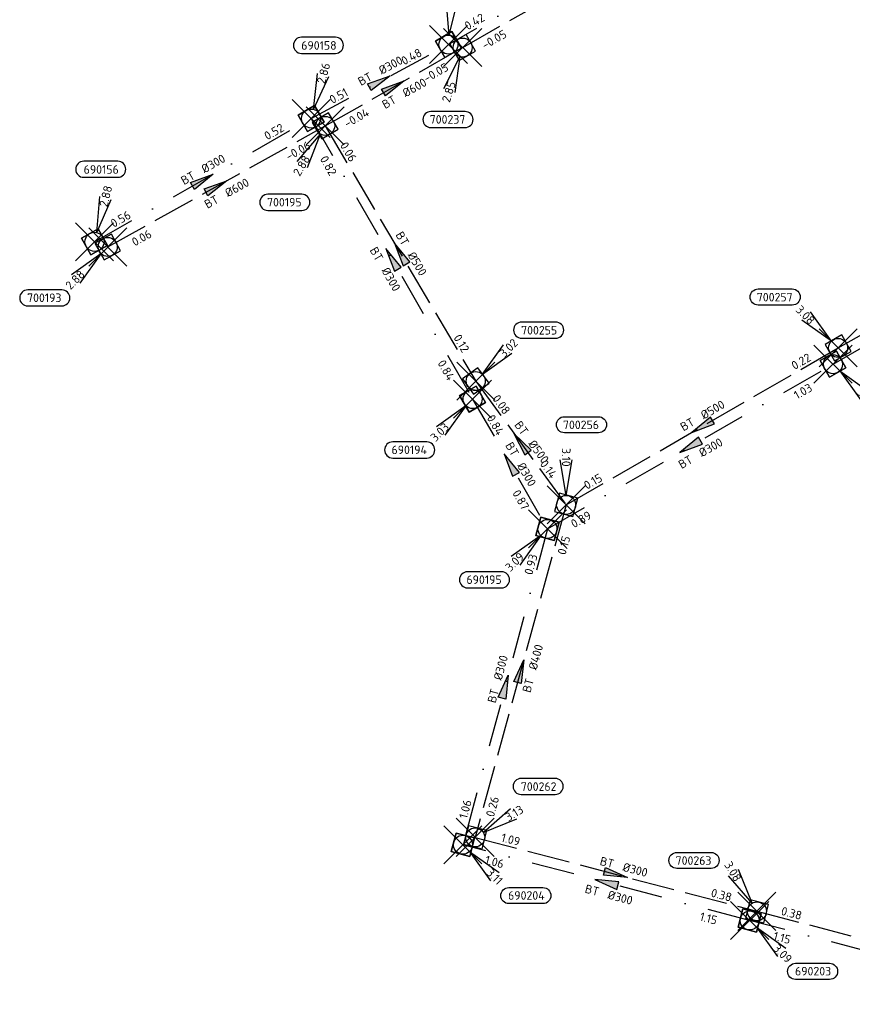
# Model space of a CAD drawing. Header units: metres. Extents: x 153343 to 157271, y 461673 to 467005.
# Tile 181 of 191: x 156532 to 156663, y 464965 to 465120. Entities that reach past the tile are written whole.
import ezdxf
from ezdxf.enums import TextEntityAlignment as Align

# ---------------------------------------------------------------- set-up
doc = ezdxf.new("R2010")
doc.units = ezdxf.units.M
doc.header["$LTSCALE"] = 0.75
doc.header["$PDMODE"] = 3
doc.header["$PDSIZE"] = 3
doc.linetypes.add('RI-HWA_BETON', pattern=[11.4, 9, -2.4])
doc.linetypes.add('RI-VWA_BETON', pattern=[19, 9, -5, 0, -5])
doc.layers.get('0').update_dxf_attribs({"lineweight": 25})
doc.layers.get('defpoints').update_dxf_attribs({"lineweight": 25})
for name, color, linetype in [('B-OI-RI-HWA_PUTNUMMER-S @ 0.75', 151, 'Continuous'), ('B-OI-RI-HWA_TRANSPORTLEIDING_BETON_300-G', 151, 'RI-HWA_BETON'), ('B-OI-RI-HWA_TRANSPORTLEIDING_BETON_400-G', 151, 'RI-HWA_BETON'), ('B-OI-RI-HWA_TRANSPORTLEIDING_BETON_500-G', 151, 'RI-HWA_BETON'), ('B-OI-RI-HWA_TRANSPORTLEIDING_BETON_600-G', 151, 'RI-HWA_BETON'), ('B-OI-RI-VWA_PUTNUMMER-S @ 0.75', 33, 'Continuous'), ('B-OI-RI-VWA_TRANSPORTLEIDING_BETON_300-G', 33, 'RI-VWA_BETON')]:
    doc.layers.add(name, color=color, linetype=linetype)
for name, color, linetype, lineweight in [('B-OI-RI-HWA_RIOOLPUT_INSPECTIEPUT-S', 151, 'Continuous', 25), ('B-OI-RI-HWA_STROOMRICHTING-S @ 0.75', 151, 'Continuous', 25), ('B-OI-RI-VWA_RIOOLPUT_INSPECTIEPUT_BETON-S', 33, 'Continuous', 25), ('B-OI-RI-VWA_STROOMRICHTING-S @ 0.75', 33, 'Continuous', 25)]:
    doc.layers.add(name, color=color, linetype=linetype, lineweight=lineweight)
doc.layers.add('inspectieput', color=7, linetype='Continuous', plot=False)
doc.styles.add('NLCS-ISO', font='isocpeur.ttf')

# ---------------------------------------------------------------- blocks, each defined once
blk = doc.blocks.new('*U2027')
at = {"ltscale": 0.1}
blk.add_hatch(color=256, dxfattribs=at).paths.add_polyline_path([(-2.5, 0), (2.5, -0.83), (2.5, 0.83)])
at = {"ltscale": 0.1, "flags": 128}
blk.add_lwpolyline([(-2.5, 0), (2.5, -0.83), (2.5, 0.83)], close=True, dxfattribs=at)
at = {"ltscale": 0.1, "style": 'NLCS-ISO'}
for tag, p in [('BOBL', (-21.79, 0)), ('MAT', (-1, 0.5))]:
    blk.add_attdef(tag, text='', height=1.8, dxfattribs=at).set_placement(p, align=Align.BOTTOM_RIGHT)
for tag, p in [('DIA', (1, 0.5)), ('BOBR', (20.85, -0.01))]:
    blk.add_attdef(tag, text='', height=1.8, dxfattribs=at).set_placement(p, align=Align.BOTTOM_LEFT)
at = {"layer": 'defpoints', "ltscale": 0.1, "style": 'NLCS-ISO', "flags": 1}
blk.add_attdef('JVA', text='', height=1.8, dxfattribs=at).set_placement((0, -1), align=Align.TOP_CENTER)
blk = doc.blocks.new('*U2024')
at = {"ltscale": 0.1}
blk.add_hatch(color=256, dxfattribs=at).paths.add_polyline_path([(2.5, 0), (-2.5, -0.83), (-2.5, 0.83)])
at = {"ltscale": 0.1, "flags": 128}
blk.add_lwpolyline([(2.5, 0), (-2.5, -0.83), (-2.5, 0.83)], close=True, dxfattribs=at)
at = {"ltscale": 0.1, "style": 'NLCS-ISO'}
for tag, p in [('BOBL', (-21.28, 0)), ('MAT', (-1, 0.5))]:
    blk.add_attdef(tag, text='', height=1.8, dxfattribs=at).set_placement(p, align=Align.BOTTOM_RIGHT)
for tag, p in [('DIA', (1, 0.5)), ('BOBR', (20.33, -0.01))]:
    blk.add_attdef(tag, text='', height=1.8, dxfattribs=at).set_placement(p, align=Align.BOTTOM_LEFT)
at = {"layer": 'defpoints', "ltscale": 0.1, "style": 'NLCS-ISO', "flags": 1}
blk.add_attdef('JVA', text='', height=1.8, dxfattribs=at).set_placement((0, -1), align=Align.TOP_CENTER)
blk = doc.blocks.new('*U2018')
at = {"ltscale": 0.1}
blk.add_hatch(color=256, dxfattribs=at).paths.add_polyline_path([(2.5, 0), (-2.5, -0.83), (-2.5, 0.83)])
at = {"ltscale": 0.1, "flags": 128}
blk.add_lwpolyline([(2.5, 0), (-2.5, -0.83), (-2.5, 0.83)], close=True, dxfattribs=at)
at = {"ltscale": 0.1, "style": 'NLCS-ISO'}
for tag, p in [('BOBL', (-26.88, -3.24)), ('MAT', (-1, -3.74))]:
    blk.add_attdef(tag, text='', height=1.8, dxfattribs=at).set_placement(p, align=Align.BOTTOM_RIGHT)
for tag, p in [('DIA', (1, -3.74)), ('BOBR', (25.93, -3.23))]:
    blk.add_attdef(tag, text='', height=1.8, dxfattribs=at).set_placement(p, align=Align.BOTTOM_LEFT)
at = {"layer": 'defpoints', "ltscale": 0.1, "style": 'NLCS-ISO', "flags": 1}
blk.add_attdef('JVA', text='', height=1.8, dxfattribs=at).set_placement((0, -1), align=Align.TOP_CENTER)
blk = doc.blocks.new('*U2009')
at = {"ltscale": 0.1}
blk.add_hatch(color=256, dxfattribs=at).paths.add_polyline_path([(-2.5, 0), (2.5, -0.83), (2.5, 0.83)])
at = {"ltscale": 0.1, "flags": 128}
blk.add_lwpolyline([(-2.5, 0), (2.5, -0.83), (2.5, 0.83)], close=True, dxfattribs=at)
at = {"ltscale": 0.1, "style": 'NLCS-ISO'}
for tag, p in [('BOBL', (-23.67, 0)), ('MAT', (-1, 0.5))]:
    blk.add_attdef(tag, text='', height=1.8, dxfattribs=at).set_placement(p, align=Align.BOTTOM_RIGHT)
for tag, p in [('DIA', (1, 0.5)), ('BOBR', (22.73, -0.01))]:
    blk.add_attdef(tag, text='', height=1.8, dxfattribs=at).set_placement(p, align=Align.BOTTOM_LEFT)
at = {"layer": 'defpoints', "ltscale": 0.1, "style": 'NLCS-ISO', "flags": 1}
blk.add_attdef('JVA', text='', height=1.8, dxfattribs=at).set_placement((0, -1), align=Align.TOP_CENTER)
blk = doc.blocks.new('*U2010')
at = {"ltscale": 0.1}
blk.add_hatch(color=256, dxfattribs=at).paths.add_polyline_path([(-2.5, 0), (2.5, -0.83), (2.5, 0.83)])
at = {"ltscale": 0.1, "flags": 128}
blk.add_lwpolyline([(-2.5, 0), (2.5, -0.83), (2.5, 0.83)], close=True, dxfattribs=at)
at = {"ltscale": 0.1, "style": 'NLCS-ISO'}
for tag, p in [('BOBL', (-6.78, 0)), ('MAT', (-1, 0.5))]:
    blk.add_attdef(tag, text='', height=1.8, dxfattribs=at).set_placement(p, align=Align.BOTTOM_RIGHT)
for tag, p in [('DIA', (1, 0.5)), ('BOBR', (5.83, 0))]:
    blk.add_attdef(tag, text='', height=1.8, dxfattribs=at).set_placement(p, align=Align.BOTTOM_LEFT)
at = {"layer": 'defpoints', "ltscale": 0.1, "style": 'NLCS-ISO', "flags": 1}
blk.add_attdef('JVA', text='', height=1.8, dxfattribs=at).set_placement((0, -1), align=Align.TOP_CENTER)
blk = doc.blocks.new('*U2000')
at = {"ltscale": 0.1}
blk.add_hatch(color=256, dxfattribs=at).paths.add_polyline_path([(2.5, 0), (-2.5, -0.83), (-2.5, 0.83)])
at = {"ltscale": 0.1, "flags": 128}
blk.add_lwpolyline([(2.5, 0), (-2.5, -0.83), (-2.5, 0.83)], close=True, dxfattribs=at)
at = {"ltscale": 0.1, "style": 'NLCS-ISO'}
for tag, p in [('BOBL', (-32.74, -3.24)), ('MAT', (-1, -3.74))]:
    blk.add_attdef(tag, text='', height=1.8, dxfattribs=at).set_placement(p, align=Align.BOTTOM_RIGHT)
for tag, p in [('DIA', (1, -3.74)), ('BOBR', (31.8, -3.23))]:
    blk.add_attdef(tag, text='', height=1.8, dxfattribs=at).set_placement(p, align=Align.BOTTOM_LEFT)
at = {"layer": 'defpoints', "ltscale": 0.1, "style": 'NLCS-ISO', "flags": 1}
blk.add_attdef('JVA', text='', height=1.8, dxfattribs=at).set_placement((0, -1), align=Align.TOP_CENTER)
blk = doc.blocks.new('*U1982')
at = {"ltscale": 0.1}
blk.add_hatch(color=256, dxfattribs=at).paths.add_polyline_path([(-2.5, 0), (2.5, -0.83), (2.5, 0.83)])
at = {"ltscale": 0.1, "flags": 128}
blk.add_lwpolyline([(-2.5, 0), (2.5, -0.83), (2.5, 0.83)], close=True, dxfattribs=at)
at = {"ltscale": 0.1, "style": 'NLCS-ISO'}
for tag, p in [('BOBL', (-21.8, 0)), ('MAT', (-1, 0.5))]:
    blk.add_attdef(tag, text='', height=1.8, dxfattribs=at).set_placement(p, align=Align.BOTTOM_RIGHT)
for tag, p in [('DIA', (1, 0.5)), ('BOBR', (20.85, -0.01))]:
    blk.add_attdef(tag, text='', height=1.8, dxfattribs=at).set_placement(p, align=Align.BOTTOM_LEFT)
at = {"layer": 'defpoints', "ltscale": 0.1, "style": 'NLCS-ISO', "flags": 1}
blk.add_attdef('JVA', text='', height=1.8, dxfattribs=at).set_placement((0, -1), align=Align.TOP_CENTER)
blk = doc.blocks.new('*U1983')
at = {"ltscale": 0.1}
blk.add_hatch(color=256, dxfattribs=at).paths.add_polyline_path([(2.5, 0), (-2.5, -0.83), (-2.5, 0.83)])
at = {"ltscale": 0.1, "flags": 128}
blk.add_lwpolyline([(2.5, 0), (-2.5, -0.83), (-2.5, 0.83)], close=True, dxfattribs=at)
at = {"ltscale": 0.1, "style": 'NLCS-ISO'}
for tag, p in [('BOBL', (-7.3, -3.24)), ('MAT', (-1, -3.74))]:
    blk.add_attdef(tag, text='', height=1.8, dxfattribs=at).set_placement(p, align=Align.BOTTOM_RIGHT)
for tag, p in [('DIA', (1, -3.74)), ('BOBR', (6.35, -3.24))]:
    blk.add_attdef(tag, text='', height=1.8, dxfattribs=at).set_placement(p, align=Align.BOTTOM_LEFT)
at = {"layer": 'defpoints', "ltscale": 0.1, "style": 'NLCS-ISO', "flags": 1}
blk.add_attdef('JVA', text='', height=1.8, dxfattribs=at).set_placement((0, -1), align=Align.TOP_CENTER)
blk = doc.blocks.new('*U1994')
at = {"ltscale": 0.1}
blk.add_hatch(color=256, dxfattribs=at).paths.add_polyline_path([(2.5, 0), (-2.5, -0.83), (-2.5, 0.83)])
at = {"ltscale": 0.1, "flags": 128}
blk.add_lwpolyline([(2.5, 0), (-2.5, -0.83), (-2.5, 0.83)], close=True, dxfattribs=at)
at = {"ltscale": 0.1, "style": 'NLCS-ISO'}
for tag, p in [('BOBL', (-16.83, -3.24)), ('MAT', (-1, -3.74))]:
    blk.add_attdef(tag, text='', height=1.8, dxfattribs=at).set_placement(p, align=Align.BOTTOM_RIGHT)
for tag, p in [('DIA', (1, -3.74)), ('BOBR', (15.88, -3.24))]:
    blk.add_attdef(tag, text='', height=1.8, dxfattribs=at).set_placement(p, align=Align.BOTTOM_LEFT)
at = {"layer": 'defpoints', "ltscale": 0.1, "style": 'NLCS-ISO', "flags": 1}
blk.add_attdef('JVA', text='', height=1.8, dxfattribs=at).set_placement((0, -1), align=Align.TOP_CENTER)
blk = doc.blocks.new('*U1972')
at = {"ltscale": 0.1}
blk.add_hatch(color=256, dxfattribs=at).paths.add_polyline_path([(-2.5, 0), (2.5, -0.83), (2.5, 0.83)])
at = {"ltscale": 0.1, "flags": 128}
blk.add_lwpolyline([(-2.5, 0), (2.5, -0.83), (2.5, 0.83)], close=True, dxfattribs=at)
at = {"ltscale": 0.1, "style": 'NLCS-ISO'}
for tag, p in [('BOBL', (-21.84, -3.24)), ('MAT', (-1, -3.74))]:
    blk.add_attdef(tag, text='', height=1.8, dxfattribs=at).set_placement(p, align=Align.BOTTOM_RIGHT)
for tag, p in [('DIA', (1, -3.74)), ('BOBR', (20.89, -3.23))]:
    blk.add_attdef(tag, text='', height=1.8, dxfattribs=at).set_placement(p, align=Align.BOTTOM_LEFT)
at = {"layer": 'defpoints', "ltscale": 0.1, "style": 'NLCS-ISO', "flags": 1}
blk.add_attdef('JVA', text='', height=1.8, dxfattribs=at).set_placement((0, -1), align=Align.TOP_CENTER)
blk = doc.blocks.new('*U1973')
at = {"ltscale": 0.1}
blk.add_hatch(color=256, dxfattribs=at).paths.add_polyline_path([(-2.5, 0), (2.5, -0.83), (2.5, 0.83)])
at = {"ltscale": 0.1, "flags": 128}
blk.add_lwpolyline([(-2.5, 0), (2.5, -0.83), (2.5, 0.83)], close=True, dxfattribs=at)
at = {"ltscale": 0.1, "style": 'NLCS-ISO'}
for tag, p in [('BOBL', (-23.17, -3.24)), ('MAT', (-1, -3.74))]:
    blk.add_attdef(tag, text='', height=1.8, dxfattribs=at).set_placement(p, align=Align.BOTTOM_RIGHT)
for tag, p in [('DIA', (1, -3.74)), ('BOBR', (22.23, -3.23))]:
    blk.add_attdef(tag, text='', height=1.8, dxfattribs=at).set_placement(p, align=Align.BOTTOM_LEFT)
at = {"layer": 'defpoints', "ltscale": 0.1, "style": 'NLCS-ISO', "flags": 1}
blk.add_attdef('JVA', text='', height=1.8, dxfattribs=at).set_placement((0, -1), align=Align.TOP_CENTER)
blk = doc.blocks.new('*U1969')
at = {"ltscale": 0.1}
blk.add_hatch(color=256, dxfattribs=at).paths.add_polyline_path([(2.5, 0), (-2.5, -0.83), (-2.5, 0.83)])
at = {"ltscale": 0.1, "flags": 128}
blk.add_lwpolyline([(2.5, 0), (-2.5, -0.83), (-2.5, 0.83)], close=True, dxfattribs=at)
at = {"ltscale": 0.1, "style": 'NLCS-ISO'}
for tag, p in [('BOBL', (-25.02, 0)), ('MAT', (-1, 0.5))]:
    blk.add_attdef(tag, text='', height=1.8, dxfattribs=at).set_placement(p, align=Align.BOTTOM_RIGHT)
for tag, p in [('DIA', (1, 0.5)), ('BOBR', (24.07, -0.01))]:
    blk.add_attdef(tag, text='', height=1.8, dxfattribs=at).set_placement(p, align=Align.BOTTOM_LEFT)
at = {"layer": 'defpoints', "ltscale": 0.1, "style": 'NLCS-ISO', "flags": 1}
blk.add_attdef('JVA', text='', height=1.8, dxfattribs=at).set_placement((0, -1), align=Align.TOP_CENTER)
blk = doc.blocks.new('*U1964')
at = {"ltscale": 0.1}
blk.add_hatch(color=256, dxfattribs=at).paths.add_polyline_path([(-2.5, 0), (2.5, -0.83), (2.5, 0.83)])
at = {"ltscale": 0.1, "flags": 128}
blk.add_lwpolyline([(-2.5, 0), (2.5, -0.83), (2.5, 0.83)], close=True, dxfattribs=at)
at = {"ltscale": 0.1, "style": 'NLCS-ISO'}
for tag, p in [('BOBL', (-25.31, -3.24)), ('MAT', (-1, -3.74))]:
    blk.add_attdef(tag, text='', height=1.8, dxfattribs=at).set_placement(p, align=Align.BOTTOM_RIGHT)
for tag, p in [('DIA', (1, -3.74)), ('BOBR', (24.37, -3.23))]:
    blk.add_attdef(tag, text='', height=1.8, dxfattribs=at).set_placement(p, align=Align.BOTTOM_LEFT)
at = {"layer": 'defpoints', "ltscale": 0.1, "style": 'NLCS-ISO', "flags": 1}
blk.add_attdef('JVA', text='', height=1.8, dxfattribs=at).set_placement((0, -1), align=Align.TOP_CENTER)
blk = doc.blocks.new('*U1965')
at = {"ltscale": 0.1}
blk.add_hatch(color=256, dxfattribs=at).paths.add_polyline_path([(-2.5, 0), (2.5, -0.83), (2.5, 0.83)])
at = {"ltscale": 0.1, "flags": 128}
blk.add_lwpolyline([(-2.5, 0), (2.5, -0.83), (2.5, 0.83)], close=True, dxfattribs=at)
at = {"ltscale": 0.1, "style": 'NLCS-ISO'}
for tag, p in [('BOBL', (-6.41, 0)), ('MAT', (-1, 0.5))]:
    blk.add_attdef(tag, text='', height=1.8, dxfattribs=at).set_placement(p, align=Align.BOTTOM_RIGHT)
for tag, p in [('DIA', (1, 0.5)), ('BOBR', (5.47, -3.24))]:
    blk.add_attdef(tag, text='', height=1.8, dxfattribs=at).set_placement(p, align=Align.BOTTOM_LEFT)
at = {"layer": 'defpoints', "ltscale": 0.1, "style": 'NLCS-ISO', "flags": 1}
blk.add_attdef('JVA', text='', height=1.8, dxfattribs=at).set_placement((0, -1), align=Align.TOP_CENTER)
blk = doc.blocks.new('*U1960')
at = {"ltscale": 0.1}
blk.add_hatch(color=256, dxfattribs=at).paths.add_polyline_path([(2.5, 0), (-2.5, -0.83), (-2.5, 0.83)])
at = {"ltscale": 0.1, "flags": 128}
blk.add_lwpolyline([(2.5, 0), (-2.5, -0.83), (-2.5, 0.83)], close=True, dxfattribs=at)
at = {"ltscale": 0.1, "style": 'NLCS-ISO'}
for tag, p in [('BOBL', (-32.34, 0)), ('MAT', (-1, 0.5))]:
    blk.add_attdef(tag, text='', height=1.8, dxfattribs=at).set_placement(p, align=Align.BOTTOM_RIGHT)
for tag, p in [('DIA', (1, 0.5)), ('BOBR', (31.39, -0.01))]:
    blk.add_attdef(tag, text='', height=1.8, dxfattribs=at).set_placement(p, align=Align.BOTTOM_LEFT)
at = {"layer": 'defpoints', "ltscale": 0.1, "style": 'NLCS-ISO', "flags": 1}
blk.add_attdef('JVA', text='', height=1.8, dxfattribs=at).set_placement((0, -1), align=Align.TOP_CENTER)
blk = doc.blocks.new('*U1943')
at = {"ltscale": 0.1}
blk.add_hatch(color=256, dxfattribs=at).paths.add_polyline_path([(-2.5, 0), (2.5, -0.83), (2.5, 0.83)])
at = {"ltscale": 0.1, "flags": 128}
blk.add_lwpolyline([(-2.5, 0), (2.5, -0.83), (2.5, 0.83)], close=True, dxfattribs=at)
at = {"ltscale": 0.1, "style": 'NLCS-ISO'}
for tag, p in [('BOBL', (-21.44, -3.24)), ('MAT', (-1, -3.74))]:
    blk.add_attdef(tag, text='', height=1.8, dxfattribs=at).set_placement(p, align=Align.BOTTOM_RIGHT)
for tag, p in [('DIA', (1, -3.74)), ('BOBR', (23.74, -3.23))]:
    blk.add_attdef(tag, text='', height=1.8, dxfattribs=at).set_placement(p, align=Align.BOTTOM_LEFT)
at = {"layer": 'defpoints', "ltscale": 0.1, "style": 'NLCS-ISO', "flags": 1}
blk.add_attdef('JVA', text='', height=1.8, dxfattribs=at).set_placement((0, -1), align=Align.TOP_CENTER)
blk = doc.blocks.new('*U1929')
at = {"ltscale": 0.1}
blk.add_hatch(color=256, dxfattribs=at).paths.add_polyline_path([(2.5, 0), (-2.5, -0.83), (-2.5, 0.83)])
at = {"ltscale": 0.1, "flags": 128}
blk.add_lwpolyline([(2.5, 0), (-2.5, -0.83), (-2.5, 0.83)], close=True, dxfattribs=at)
at = {"ltscale": 0.1, "style": 'NLCS-ISO'}
for tag, p in [('BOBL', (-7.06, 0)), ('MAT', (-1, 0.5))]:
    blk.add_attdef(tag, text='', height=1.8, dxfattribs=at).set_placement(p, align=Align.BOTTOM_RIGHT)
for tag, p in [('DIA', (1, 0.5)), ('BOBR', (6.11, 0))]:
    blk.add_attdef(tag, text='', height=1.8, dxfattribs=at).set_placement(p, align=Align.BOTTOM_LEFT)
at = {"layer": 'defpoints', "ltscale": 0.1, "style": 'NLCS-ISO', "flags": 1}
blk.add_attdef('JVA', text='', height=1.8, dxfattribs=at).set_placement((0, -1), align=Align.TOP_CENTER)
blk = doc.blocks.new('*U1930')
at = {"ltscale": 0.1}
blk.add_hatch(color=256, dxfattribs=at).paths.add_polyline_path([(2.5, 0), (-2.5, -0.83), (-2.5, 0.83)])
at = {"ltscale": 0.1, "flags": 128}
blk.add_lwpolyline([(2.5, 0), (-2.5, -0.83), (-2.5, 0.83)], close=True, dxfattribs=at)
at = {"ltscale": 0.1, "style": 'NLCS-ISO'}
for tag, p in [('BOBL', (-16.86, 0)), ('MAT', (-1, 0.5))]:
    blk.add_attdef(tag, text='', height=1.8, dxfattribs=at).set_placement(p, align=Align.BOTTOM_RIGHT)
for tag, p in [('DIA', (1, 0.5)), ('BOBR', (15.91, 0))]:
    blk.add_attdef(tag, text='', height=1.8, dxfattribs=at).set_placement(p, align=Align.BOTTOM_LEFT)
at = {"layer": 'defpoints', "ltscale": 0.1, "style": 'NLCS-ISO', "flags": 1}
blk.add_attdef('JVA', text='', height=1.8, dxfattribs=at).set_placement((0, -1), align=Align.TOP_CENTER)
blk = doc.blocks.new('B-SRI-PUT_HWA-SO')
at = {"lineweight": -3, "flags": 128}
blk.add_lwpolyline([(-2, -2), (2, -2), (2, 2), (-2, 2)], close=True, dxfattribs=at)
at = {"lineweight": -3}
blk.add_circle((0, 0), 2, dxfattribs=at)
blk = doc.blocks.new('*U1048')
for q in [(-3.86, 8.77), (-6, 7.47)]:
    blk.add_line((-1.04, 1.71), q)
blk.add_lwpolyline([(-16.81, 12.39), (-9.65, 12.39, -1), (-9.65, 9.01), (-16.81, 9.01, -1)], format="xyb", close=True)
at = {"ltscale": 0.1, "style": 'NLCS-ISO'}
blk.add_attdef('PUTNR', text='', height=1.8, dxfattribs=at).set_placement((-13.33, 10.67), align=Align.MIDDLE_CENTER)
blk.add_attdef('PUTHGT', text='', height=1.8, rotation=301.2548, dxfattribs=at).set_placement((-6.19, 10.25), align=Align.MIDDLE_LEFT)
blk = doc.blocks.new('*U1072')
for q in [(7.44, 6.04), (8.75, 3.91)]:
    blk.add_line((1.7, 1.05), q)
blk.add_lwpolyline([(16.81, 12.39), (9.65, 12.39, 1), (9.65, 9.01), (16.81, 9.01, 1)], format="xyb", close=True)
at = {"ltscale": 0.1, "style": 'NLCS-ISO'}
blk.add_attdef('PUTNR', text='', height=1.8, dxfattribs=at).set_placement((13.33, 10.67), align=Align.MIDDLE_CENTER)
blk.add_attdef('PUTHGT', text='', height=1.8, rotation=31.5749, dxfattribs=at).set_placement((6.5, 4.03), align=Align.MIDDLE_LEFT)
blk = doc.blocks.new('*U255')
for q in [(-5.83, 7.6), (-7.6, 5.83)]:
    blk.add_line((-1.41, 1.41), q)
blk.add_lwpolyline([(-16.81, 12.39), (-9.65, 12.39, -1), (-9.65, 9.01), (-16.81, 9.01, -1)], format="xyb", close=True)
at = {"ltscale": 0.1, "style": 'NLCS-ISO'}
blk.add_attdef('PUTNR', text='', height=1.8, dxfattribs=at).set_placement((-13.33, 10.67), align=Align.MIDDLE_CENTER)
blk.add_attdef('PUTHGT', text='', height=1.8, rotation=315, dxfattribs=at).set_placement((-8.44, 8.48), align=Align.MIDDLE_LEFT)
blk = doc.blocks.new('*U1049')
for q in [(-1.25, 9.5), (1.25, 9.5)]:
    blk.add_line((0, 2), q)
blk.add_lwpolyline([(-0.35, 18.55), (6.8, 18.55, -1), (6.8, 15.17), (-0.35, 15.17, -1)], format="xyb", close=True)
at = {"ltscale": 0.1, "style": 'NLCS-ISO'}
blk.add_attdef('PUTNR', text='', height=1.8, dxfattribs=at).set_placement((3.12, 16.83), align=Align.MIDDLE_CENTER)
blk.add_attdef('PUTHGT', text='', height=1.8, rotation=270, dxfattribs=at).set_placement((0.03, 11.97), align=Align.MIDDLE_LEFT)
blk = doc.blocks.new('*U428')
for q in [(5.83, 7.6), (7.6, 5.83)]:
    blk.add_line((1.41, 1.41), q)
blk.add_lwpolyline([(16.81, 12.39), (9.65, 12.39, 1), (9.65, 9.01), (16.81, 9.01, 1)], format="xyb", close=True)
at = {"ltscale": 0.1, "style": 'NLCS-ISO'}
blk.add_attdef('PUTHGT', text='', height=1.8, rotation=45, dxfattribs=at).set_placement((5.39, 5.43), align=Align.MIDDLE_LEFT)
blk.add_attdef('PUTNR', text='', height=1.8, dxfattribs=at).set_placement((13.33, 10.67), align=Align.MIDDLE_CENTER)
blk = doc.blocks.new('*U1058')
for q in [(-4.06, -8.68), (-1.68, -9.43)]:
    blk.add_line((-0.6, -1.91), q)
blk.add_lwpolyline([(-6.67, -16.83), (0.49, -16.83, 1), (0.49, -13.45), (-6.67, -13.45, 1)], format="xyb", close=True)
at = {"ltscale": 0.1, "style": 'NLCS-ISO'}
blk.add_attdef('PUTHGT', text='', height=1.8, rotation=72.4104, dxfattribs=at).set_placement((-3.59, -11.42), align=Align.MIDDLE_LEFT)
blk.add_attdef('PUTNR', text='', height=1.8, dxfattribs=at).set_placement((-3.19, -13.31), align=Align.MIDDLE_CENTER)
blk = doc.blocks.new('*U1059')
for q in [(-5.95, -7.51), (-3.81, -8.79)]:
    blk.add_line((-1.03, -1.72), q)
blk.add_lwpolyline([(-12.06, -17.76), (-4.9, -17.76, 1), (-4.9, -14.38), (-12.06, -14.38, 1)], format="xyb", close=True)
at = {"ltscale": 0.1, "style": 'NLCS-ISO'}
blk.add_attdef('PUTHGT', text='', height=1.8, rotation=59.1015, dxfattribs=at).set_placement((-6.12, -10.28), align=Align.MIDDLE_LEFT)
blk.add_attdef('PUTNR', text='', height=1.8, dxfattribs=at).set_placement((-8.58, -14.24), align=Align.MIDDLE_CENTER)
blk = doc.blocks.new('*U241')
for q in [(-7.6, -5.83), (-5.83, -7.6)]:
    blk.add_line((-1.41, -1.41), q)
blk.add_lwpolyline([(-16.81, -12.39), (-9.65, -12.39, 1), (-9.65, -9.01), (-16.81, -9.01, 1)], format="xyb", close=True)
at = {"ltscale": 0.1, "style": 'NLCS-ISO'}
blk.add_attdef('PUTHGT', text='', height=1.8, rotation=45, dxfattribs=at).set_placement((-8.44, -8.48), align=Align.MIDDLE_LEFT)
blk.add_attdef('PUTNR', text='', height=1.8, dxfattribs=at).set_placement((-13.33, -8.87), align=Align.MIDDLE_CENTER)
blk = doc.blocks.new('*U321')
for q in [(5.83, -7.6), (7.6, -5.83)]:
    blk.add_line((1.41, -1.41), q)
blk.add_lwpolyline([(16.81, -12.39), (9.65, -12.39, -1), (9.65, -9.01), (16.81, -9.01, -1)], format="xyb", close=True)
at = {"ltscale": 0.1, "style": 'NLCS-ISO'}
blk.add_attdef('PUTHGT', text='', height=1.8, rotation=315, dxfattribs=at).set_placement((5.39, -5.43), align=Align.MIDDLE_LEFT)
blk.add_attdef('PUTNR', text='', height=1.8, dxfattribs=at).set_placement((13.33, -8.87), align=Align.MIDDLE_CENTER)
blk = doc.blocks.new('*U1044')
for q in [(5.83, -7.6), (7.6, -5.83)]:
    blk.add_line((1.41, -1.41), q)
blk.add_lwpolyline([(18.02, -0.97), (10.86, -0.97, -1), (10.86, 2.41), (18.02, 2.41, -1)], format="xyb", close=True)
at = {"ltscale": 0.1, "style": 'NLCS-ISO'}
blk.add_attdef('PUTNR', text='', height=1.8, dxfattribs=at).set_placement((14.54, 2.55), align=Align.MIDDLE_CENTER)
blk.add_attdef('PUTHGT', text='', height=1.8, rotation=315, dxfattribs=at).set_placement((5.39, -5.43), align=Align.MIDDLE_LEFT)
blk = doc.blocks.new('*U264')
for q in [(-7.6, -5.83), (-5.83, -7.6)]:
    blk.add_line((-1.41, -1.41), q)
blk.add_lwpolyline([(-16.81, -12.39), (-9.65, -12.39, 1), (-9.65, -9.01), (-16.81, -9.01, 1)], format="xyb", close=True)
at = {"ltscale": 0.1, "style": 'NLCS-ISO'}
blk.add_attdef('PUTHGT', text='', height=1.8, rotation=45, dxfattribs=at).set_placement((-8.44, -8.48), align=Align.MIDDLE_LEFT)
blk.add_attdef('PUTNR', text='', height=1.8, dxfattribs=at).set_placement((-13.33, -8.87), align=Align.MIDDLE_CENTER)
blk = doc.blocks.new('*U274')
for q in [(-7.6, -5.83), (-5.83, -7.6)]:
    blk.add_line((-1.41, -1.41), q)
blk.add_lwpolyline([(-16.81, -12.39), (-9.65, -12.39, 1), (-9.65, -9.01), (-16.81, -9.01, 1)], format="xyb", close=True)
at = {"ltscale": 0.1, "style": 'NLCS-ISO'}
blk.add_attdef('PUTHGT', text='', height=1.8, rotation=45, dxfattribs=at).set_placement((-8.44, -8.48), align=Align.MIDDLE_LEFT)
blk.add_attdef('PUTNR', text='', height=1.8, dxfattribs=at).set_placement((-13.33, -8.87), align=Align.MIDDLE_CENTER)
blk = doc.blocks.new('*U1039')
for q in [(-0.51, 9.57), (1.99, 9.37)]:
    blk.add_line((0.16, 1.99), q)
blk.add_lwpolyline([(4.32, 17.49), (-2.84, 17.49, 1), (-2.84, 14.1), (4.32, 14.1, 1)], format="xyb", close=True)
at = {"ltscale": 0.1, "style": 'NLCS-ISO'}
blk.add_attdef('PUTNR', text='', height=1.8, dxfattribs=at).set_placement((0.84, 15.76), align=Align.MIDDLE_CENTER)
blk.add_attdef('PUTHGT', text='', height=1.8, rotation=85.5339, dxfattribs=at).set_placement((0.57, 7.63), align=Align.MIDDLE_LEFT)
blk = doc.blocks.new('*U1040')
for q in [(1.33, 9.49), (3.74, 8.82)]:
    blk.add_line((0.53, 1.93), q)
blk.add_lwpolyline([(5.12, 17.08), (-2.03, 17.08, 1), (-2.03, 13.7), (5.12, 13.7, 1)], format="xyb", close=True)
at = {"ltscale": 0.1, "style": 'NLCS-ISO'}
blk.add_attdef('PUTHGT', text='', height=1.8, rotation=74.5088, dxfattribs=at).set_placement((2.02, 7.38), align=Align.MIDDLE_LEFT)
blk.add_attdef('PUTNR', text='', height=1.8, dxfattribs=at).set_placement((1.65, 15.36), align=Align.MIDDLE_CENTER)
blk = doc.blocks.new('*U1041')
for q in [(1.09, 9.52), (3.51, 8.91)]:
    blk.add_line((0.48, 1.94), q)
blk.add_lwpolyline([(4.89, 16.94), (-2.27, 16.94, 1), (-2.27, 13.56), (4.89, 13.56, 1)], format="xyb", close=True)
at = {"ltscale": 0.1, "style": 'NLCS-ISO'}
blk.add_attdef('PUTHGT', text='', height=1.8, rotation=75.9908, dxfattribs=at).set_placement((1.82, 7.43), align=Align.MIDDLE_LEFT)
blk.add_attdef('PUTNR', text='', height=1.8, dxfattribs=at).set_placement((1.41, 15.21), align=Align.MIDDLE_CENTER)
blk = doc.blocks.new('B-SRI-PUT_VWA-SO')
at = {"flags": 128}
blk.add_lwpolyline([(-2, 2), (2, 2), (2, -2), (-2, -2)], close=True, dxfattribs=at)
at = {"lineweight": -3, "flags": 128}
blk.add_lwpolyline([(2, -2), (2, 2), (-2, 2), (-2, -2)], close=True, dxfattribs=at)
at = {"lineweight": -3}
blk.add_circle((0, 0), 2, dxfattribs=at)

msp = doc.modelspace()

# ---------------------------------------------------------------- linework, layer by layer
at = {"layer": 'B-OI-RI-HWA_TRANSPORTLEIDING_BETON_300-G', "transparency": 33554610}
for p, q in [((156603.61, 464991.13), (156648.03, 464979.47)), ((156648.03, 464979.47), (156693.23, 464967.75))]:
    msp.add_line(p, q, dxfattribs=at)
at = {"layer": 'B-OI-RI-HWA_TRANSPORTLEIDING_BETON_400-G', "transparency": 33554610}
msp.add_line((156617.94, 465043.53), (156603.61, 464991.13), dxfattribs=at)
at = {"layer": 'B-OI-RI-HWA_TRANSPORTLEIDING_BETON_500-G', "transparency": 33554610}
for p, q in [((156579.95, 465103.28), (156603.69, 465063.06)), ((156660.83, 465068.28), (156706.23, 465094.13)), ((156617.94, 465043.53), (156660.83, 465068.28)), ((156603.69, 465063.06), (156617.94, 465043.53))]:
    msp.add_line(p, q, dxfattribs=at)
at = {"layer": 'B-OI-RI-HWA_TRANSPORTLEIDING_BETON_600-G', "transparency": 33554610}
for p, q in [((156601.63, 465115.63), (156656.44, 465146.94)), ((156579.95, 465103.28), (156601.63, 465115.63)), ((156545.66, 465084.19), (156579.95, 465103.28))]:
    msp.add_line(p, q, dxfattribs=at)
at = {"layer": 'B-OI-RI-VWA_TRANSPORTLEIDING_BETON_300-G', "transparency": 33554610}
for p, q in [((156653.53, 465147.34), (156599.39, 465116.09)), ((156577.73, 465104.44), (156599.39, 465116.09)), ((156543.58, 465085), (156577.73, 465104.44)), ((156577.73, 465104.44), (156603.2, 465060.22)), ((156660.02, 465065.72), (156705.94, 465091.88)), ((156615, 465039.75), (156660.02, 465065.72)), ((156603.2, 465060.22), (156615, 465039.75)), ((156615, 465039.75), (156601.67, 464989.97)), ((156646.88, 464978.03), (156601.67, 464989.97)), ((156694.05, 464965.66), (156646.88, 464978.03))]:
    msp.add_line(p, q, dxfattribs=at)
at = {"layer": 'inspectieput', "color": 0, "transparency": 33554610}
for p in [(156599.39, 465116.09), (156601.63, 465115.63), (156577.73, 465104.44), (156579.95, 465103.28), (156543.58, 465085), (156545.66, 465084.19), (156660.83, 465068.28), (156660.02, 465065.72), (156603.69, 465063.06), (156603.2, 465060.22), (156617.94, 465043.53), (156615, 465039.75), (156601.67, 464989.97), (156603.61, 464991.13), (156648.03, 464979.47), (156646.88, 464978.03)]:
    msp.add_point(p, dxfattribs=at)

# ---------------------------------------------------------------- block references
at = {"layer": 'B-OI-RI-HWA_PUTNUMMER-S @ 0.75', "color": 0, "transparency": 33554610}
ref = msp.add_blockref('*U1058', (156601.63, 465115.63), dxfattribs=dict(at, xscale=0.75, yscale=0.75, zscale=0.75))
ref.add_attrib('PUTNR', '700237', dxfattribs={"layer": '0', "ltscale": 0.1, "height": 1.35, "style": 'NLCS-ISO'}).set_placement((156599.24, 465104.3), align=Align.MIDDLE_CENTER)
ref.add_attrib('PUTHGT', '2.85', dxfattribs={"layer": '0', "ltscale": 0.1, "height": 1.35, "rotation": 72.4104, "style": 'NLCS-ISO'}).set_placement((156598.94, 465107.07), align=Align.MIDDLE_LEFT)
ref = msp.add_blockref('*U1059', (156579.95, 465103.28), dxfattribs=dict(at, xscale=0.75, yscale=0.75, zscale=0.75))
ref.add_attrib('PUTNR', '700195', dxfattribs={"layer": '0', "ltscale": 0.1, "height": 1.35, "style": 'NLCS-ISO'}).set_placement((156573.51, 465091.25), align=Align.MIDDLE_CENTER)
ref.add_attrib('PUTHGT', '2.88', dxfattribs={"layer": '0', "ltscale": 0.1, "height": 1.35, "rotation": 59.1015, "style": 'NLCS-ISO'}).set_placement((156575.36, 465095.57), align=Align.MIDDLE_LEFT)
ref = msp.add_blockref('*U241', (156545.66, 465084.19), dxfattribs=dict(at, xscale=0.75, yscale=0.75, zscale=0.75))
ref.add_attrib('PUTNR', '700193', dxfattribs={"layer": '0', "ltscale": 0.1, "height": 1.35, "style": 'NLCS-ISO'}).set_placement((156535.66, 465076.19), align=Align.MIDDLE_CENTER)
ref.add_attrib('PUTHGT', '2.88', dxfattribs={"layer": '0', "ltscale": 0.1, "height": 1.35, "rotation": 45, "style": 'NLCS-ISO'}).set_placement((156539.33, 465077.83), align=Align.MIDDLE_LEFT)
at = {"layer": 'B-OI-RI-HWA_PUTNUMMER-S @ 0.75', "color": 0, "transparency": 33554610, "xscale": 0.75, "yscale": 0.75, "zscale": 0.75}
for name, p, values in [('*U255', (156660.83, 465068.28), {'PUTNR': '700257', 'PUTHGT': '3.08'}), ('*U428', (156603.69, 465063.06), {'PUTNR': '700255', 'PUTHGT': '3.02'}), ('*U1049', (156617.94, 465043.53), {'PUTNR': '700256', 'PUTHGT': '3.10'}), ('*U1072', (156603.61, 464991.13), {'PUTNR': '700262', 'PUTHGT': '3.13'}), ('*U1048', (156648.03, 464979.47), {'PUTNR': '700263', 'PUTHGT': '3.08'})]:
    msp.add_blockref(name, p, dxfattribs=at).add_auto_attribs(values)
at = {"layer": 'B-OI-RI-HWA_RIOOLPUT_INSPECTIEPUT-S', "transparency": 33554610}
for p, xscale, yscale, zscale, rotation in [((156601.63, 465115.63), 0.75, 0.75, 0.75, 29.73700032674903), ((156579.95, 465103.28), 0.7500000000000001, 0.7500000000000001, 0.7500000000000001, 300.5513821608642), ((156545.66, 465084.19), 0.7499999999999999, 0.7499999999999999, 0.7499999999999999, 29.10565214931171), ((156660.83, 465068.28), 0.75, 0.75, 0.75, 29.65646195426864), ((156603.69, 465063.06), 0.75, 0.75, 0.75, 306.116236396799), ((156617.94, 465043.53), 0.75, 0.75, 0.75, 254.7051047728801), ((156603.61, 464991.13), 0.7500000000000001, 0.7500000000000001, 0.7500000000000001, 345.2919977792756), ((156648.03, 464979.47), 0.7500000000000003, 0.7500000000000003, 0.7500000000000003, 345.4637852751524)]:
    msp.add_blockref('B-SRI-PUT_HWA-SO', p, dxfattribs=dict(at, xscale=xscale, yscale=yscale, zscale=zscale, rotation=rotation))
at = {"layer": 'B-OI-RI-HWA_STROOMRICHTING-S @ 0.75', "color": 0, "transparency": 33554610, "xscale": 0.75, "yscale": 0.75, "zscale": 0.75}
for name, p, rotation, values in [('*U2000', (156629.04, 465131.28), 29.73700032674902, {'MAT': 'BT', 'DIA': '%%c600', 'BOBL': '-0.05', 'BOBR': '-0.08'}), ('*U1983', (156590.79, 465109.46), 29.66797807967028, {'MAT': 'BT', 'DIA': '%%c600', 'BOBL': '-0.04', 'BOBR': '-0.05'}), ('*U1994', (156562.8, 465093.73), 29.10565214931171, {'MAT': 'BT', 'DIA': '%%c600', 'BOBL': '0.06', 'BOBR': '-0.06'}), ('*U1982', (156591.82, 465083.17), 300.5513821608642, {'MAT': 'BT', 'DIA': '%%c500', 'BOBL': '0.06', 'BOBR': '0.12'}), ('*U2009', (156639.39, 465055.91), 29.98742140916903, {'MAT': 'BT', 'DIA': '%%c500', 'BOBL': '0.15', 'BOBR': '0.22'}), ('*U2010', (156610.82, 465053.29), 306.116236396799, {'MAT': 'BT', 'DIA': '%%c500', 'BOBL': '0.08', 'BOBR': '0.14'}), ('*U2018', (156610.77, 465017.33), 74.70510477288, {'MAT': 'BT', 'DIA': '%%c400', 'BOBL': '0.26', 'BOBR': '0.15'}), ('*U2024', (156625.82, 464985.3), 345.2919977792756, {'MAT': 'BT', 'DIA': '%%c300', 'BOBL': '1.09', 'BOBR': '0.38'}), ('*U2027', (156670.63, 464973.61), 345.4637852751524, {'MAT': 'BT', 'DIA': '%%c300', 'BOBL': '0.38', 'BOBR': '0.52'})]:
    msp.add_blockref(name, p, dxfattribs=dict(at, rotation=rotation)).add_auto_attribs(values)
at = {"layer": 'B-OI-RI-VWA_PUTNUMMER-S @ 0.75', "color": 0, "transparency": 33554610, "xscale": 0.75, "yscale": 0.75, "zscale": 0.75}
for name, p, values in [('*U1039', (156599.39, 465116.09), {'PUTNR': '690193', 'PUTHGT': '2.82'}), ('*U1040', (156577.73, 465104.44), {'PUTNR': '690158', 'PUTHGT': '2.86'}), ('*U1041', (156543.58, 465085), {'PUTNR': '690156', 'PUTHGT': '2.88'})]:
    msp.add_blockref(name, p, dxfattribs=at).add_auto_attribs(values)
at = {"layer": 'B-OI-RI-VWA_PUTNUMMER-S @ 0.75', "color": 0, "transparency": 33554610}
ref = msp.add_blockref('*U1044', (156660.02, 465065.72), dxfattribs=dict(at, xscale=0.75, yscale=0.75, zscale=0.75))
ref.add_attrib('PUTNR', '690196', dxfattribs={"layer": '0', "ltscale": 0.1, "height": 1.35, "style": 'NLCS-ISO'}).set_placement((156670.93, 465066.28), align=Align.MIDDLE_CENTER)
ref.add_attrib('PUTHGT', '3.09', dxfattribs={"layer": '0', "ltscale": 0.1, "height": 1.35, "rotation": 315, "style": 'NLCS-ISO'}).set_placement((156664.06, 465061.65), align=Align.MIDDLE_LEFT)
ref = msp.add_blockref('*U274', (156603.2, 465060.22), dxfattribs=dict(at, xscale=0.75, yscale=0.75, zscale=0.75))
ref.add_attrib('PUTNR', '690194', dxfattribs={"layer": '0', "ltscale": 0.1, "height": 1.35, "style": 'NLCS-ISO'}).set_placement((156593.2, 465052.22), align=Align.MIDDLE_CENTER)
ref.add_attrib('PUTHGT', '3.03', dxfattribs={"layer": '0', "ltscale": 0.1, "height": 1.35, "rotation": 45, "style": 'NLCS-ISO'}).set_placement((156596.87, 465053.86), align=Align.MIDDLE_LEFT)
ref = msp.add_blockref('*U264', (156615, 465039.75), dxfattribs=dict(at, xscale=0.75, yscale=0.75, zscale=0.75))
ref.add_attrib('PUTNR', '690195', dxfattribs={"layer": '0', "ltscale": 0.1, "height": 1.35, "style": 'NLCS-ISO'}).set_placement((156605, 465031.75), align=Align.MIDDLE_CENTER)
ref.add_attrib('PUTHGT', '3.09', dxfattribs={"layer": '0', "ltscale": 0.1, "height": 1.35, "rotation": 45, "style": 'NLCS-ISO'}).set_placement((156608.67, 465033.39), align=Align.MIDDLE_LEFT)
ref = msp.add_blockref('*U321', (156601.67, 464989.97), dxfattribs=dict(at, xscale=0.75, yscale=0.75, zscale=0.75))
ref.add_attrib('PUTNR', '690204', dxfattribs={"layer": '0', "ltscale": 0.1, "height": 1.35, "style": 'NLCS-ISO'}).set_placement((156611.67, 464981.97), align=Align.MIDDLE_CENTER)
ref.add_attrib('PUTHGT', '3.11', dxfattribs={"layer": '0', "ltscale": 0.1, "height": 1.35, "rotation": 315, "style": 'NLCS-ISO'}).set_placement((156605.71, 464985.9), align=Align.MIDDLE_LEFT)
ref = msp.add_blockref('*U321', (156646.88, 464978.03), dxfattribs=dict(at, xscale=0.75, yscale=0.75, zscale=0.75))
ref.add_attrib('PUTNR', '690203', dxfattribs={"layer": '0', "ltscale": 0.1, "height": 1.35, "style": 'NLCS-ISO'}).set_placement((156656.88, 464970.03), align=Align.MIDDLE_CENTER)
ref.add_attrib('PUTHGT', '3.09', dxfattribs={"layer": '0', "ltscale": 0.1, "height": 1.35, "rotation": 315, "style": 'NLCS-ISO'}).set_placement((156650.92, 464973.96), align=Align.MIDDLE_LEFT)
at = {"layer": 'B-OI-RI-VWA_RIOOLPUT_INSPECTIEPUT_BETON-S', "transparency": 33554610}
for p, xscale, yscale, zscale, rotation in [((156599.39, 465116.09), 0.75, 0.75, 0.75, 29.99385341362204), ((156577.73, 465104.44), 0.75, 0.75, 0.75, 299.9412420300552), ((156543.58, 465085), 0.7499999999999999, 0.7499999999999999, 0.7499999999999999, 29.65083824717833), ((156660.02, 465065.72), 0.7500000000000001, 0.7500000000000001, 0.7500000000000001, 29.6695770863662), ((156603.2, 465060.22), 0.7499999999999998, 0.7499999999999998, 0.7499999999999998, 299.9614426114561), ((156615, 465039.75), 0.75, 0.75, 0.75, 255.0091399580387), ((156601.67, 464989.97), 0.75, 0.75, 0.75, 345.205920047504), ((156646.88, 464978.03), 0.7500000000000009, 0.7500000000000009, 0.7500000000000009, 165.205920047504)]:
    msp.add_blockref('B-SRI-PUT_VWA-SO', p, dxfattribs=dict(at, xscale=xscale, yscale=yscale, zscale=zscale, rotation=rotation))
at = {"layer": 'B-OI-RI-VWA_STROOMRICHTING-S @ 0.75', "color": 0, "transparency": 33554610, "xscale": 0.75, "yscale": 0.75, "zscale": 0.75}
for name, p, rotation, values in [('*U1960', (156626.46, 465131.72), 29.99385341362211, {'MAT': 'BT', 'DIA': '%%c300', 'BOBL': '0.42', 'BOBR': '0.31'}), ('*U1929', (156588.56, 465110.27), 28.27393263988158, {'MAT': 'BT', 'DIA': '%%c300', 'BOBL': '0.51', 'BOBR': '0.48'}), ('*U1930', (156560.65, 465094.72), 29.65083824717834, {'MAT': 'BT', 'DIA': '%%c300', 'BOBL': '0.56', 'BOBR': '0.52'}), ('*U1943', (156590.47, 465082.33), 299.9412420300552, {'MAT': 'BT', 'DIA': '%%c300', 'BOBL': '0.82', 'BOBR': '0.84'}), ('*U1964', (156637.51, 465052.73), 29.97870125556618, {'MAT': 'BT', 'DIA': '%%c300', 'BOBL': '0.89', 'BOBR': '1.03'}), ('*U1965', (156609.1, 465049.98), 299.9614426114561, {'MAT': 'BT', 'DIA': '%%c300', 'BOBL': '0.84', 'BOBR': '0.87'}), ('*U1969', (156608.33, 465014.86), 75.00913995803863, {'MAT': 'BT', 'DIA': '%%c300', 'BOBL': '1.06', 'BOBR': '0.93'}), ('*U1972', (156624.27, 464984), 345.205920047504, {'MAT': 'BT', 'DIA': '%%c300', 'BOBL': '1.06', 'BOBR': '1.15'}), ('*U1973', (156670.46, 464971.84), 345.3054753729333, {'MAT': 'BT', 'DIA': '%%c300', 'BOBL': '1.15', 'BOBR': '1.20'})]:
    msp.add_blockref(name, p, dxfattribs=dict(at, rotation=rotation)).add_auto_attribs(values)

doc.saveas('drawing.dxf')
